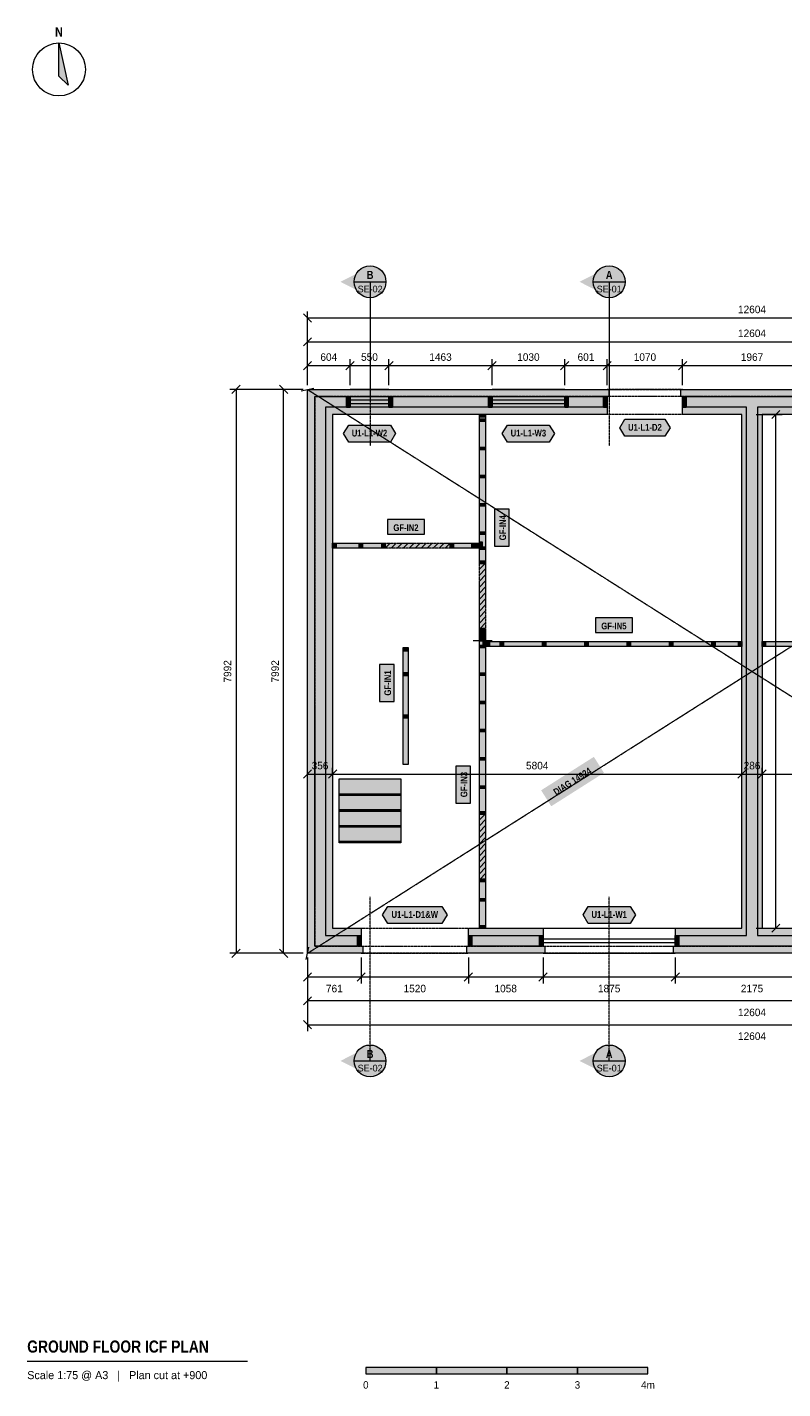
# Model space of a CAD drawing. Header units: millimetres. Extents: x -3973 to 16802, y -6172 to 13352.
# Tile 1 of 2: x -3973 to 6738, y -6172 to 13125. Entities that reach past the tile are written whole.
import ezdxf
from ezdxf.enums import TextEntityAlignment as Align

# ---------------------------------------------------------------- set-up
doc = ezdxf.new("R2010")
doc.units = ezdxf.units.MM
doc.linetypes.add('DASHED', pattern=[1.524, 1.27, -0.254])
for name, color, linetype in [('FILL-C_B2B2B5', 7, 'Continuous'), ('FILL-EPS', 7, 'Continuous'), ('FILL-INK', 7, 'Continuous'), ('FILL-RED', 7, 'Continuous'), ('FILL-TEAL_DK', 7, 'Continuous'), ('FILL-TIMBER', 7, 'Continuous'), ('FILL-WHITE', 7, 'Continuous'), ('LINE-C_85297A', 7, 'Continuous'), ('LINE-C_85297A-DASH', 7, 'DASHED'), ('LINE-INK', 7, 'Continuous'), ('LINE-INK-DASH', 7, 'DASHED'), ('LINE-RED', 7, 'Continuous'), ('LINE-RED-DASH', 7, 'DASHED'), ('LINE-STEEL_GREY', 7, 'Continuous'), ('LINE-STEEL_GREY-DASH', 7, 'DASHED'), ('LINE-TEAL_DK', 7, 'Continuous'), ('LINE-TIMBER_DK', 7, 'Continuous'), ('TEXT-C_85297A', 7, 'Continuous'), ('TEXT-INK', 7, 'Continuous'), ('TEXT-RED', 7, 'Continuous'), ('TEXT-STEEL_GREY', 7, 'Continuous'), ('TEXT-TEAL_DK', 7, 'Continuous')]:
    doc.layers.add(name, color=color, linetype=linetype)
doc.styles.add('OpenSansCondensed-Bold', font='OpenSansCondensed-Bold.ttf')

msp = doc.modelspace()

# ---------------------------------------------------------------- hatches: boundary and pattern name
at = {"layer": 'FILL-C_B2B2B5', "true_color": 0xb2b2b5}
h = msp.add_hatch(color=256, dxfattribs=at)
h.dxf.hatch_style = 1
h.paths.add_polyline_path([(4248, 7738), (254, 7738), (254, 254), (761, 254), (761, 102), (102, 102), (102, 7890), (4248, 7890)])
h = msp.add_hatch(color=256, dxfattribs=at)
h.dxf.hatch_style = 1
h.paths.add_polyline_path([(5318, 7890), (7285, 7890), (7285, 7738), (6378, 7738), (6378, 254), (7390, 254), (7390, 102), (5215, 102), (5215, 254), (6226, 254), (6226, 7738), (5318, 7738)])
h = msp.add_hatch(color=256, dxfattribs=at)
h.dxf.hatch_style = 1
h.paths.add_polyline_path([(2281, 254), (3340, 254), (3340, 102), (2281, 102)])
at = {"layer": 'FILL-EPS', "true_color": 0xccffff}
h = msp.add_hatch(color=256, dxfattribs=at)
h.dxf.hatch_style = 1
h.paths.add_polyline_path([(0, 7991), (4273, 7991), (4273, 7891), (4248, 7891), (4248, 7890), (102, 7890), (102, 102), (761, 102), (761, 101), (786, 101), (786, 0), (0, 0)])
h = msp.add_hatch(color=256, dxfattribs=at)
h.dxf.hatch_style = 1
h.paths.add_polyline_path([(5318, 7891), (5294, 7891), (5294, 7991), (7310, 7991), (7310, 7891), (7285, 7891), (7285, 7890), (5318, 7890)])
h = msp.add_hatch(color=256, dxfattribs=at)
h.dxf.hatch_style = 1
h.paths.add_polyline_path([(4248, 7636), (356, 7636), (356, 356), (761, 356), (761, 254), (254, 254), (254, 7738), (4248, 7738)])
h = msp.add_hatch(color=256, dxfattribs=at)
h.dxf.hatch_style = 1
h.paths.add_polyline_path([(5318, 7636), (5318, 7738), (6226, 7738), (6226, 254), (5215, 254), (5215, 356), (6159, 356), (6159, 7636)])
h = msp.add_hatch(color=256, dxfattribs=at)
h.dxf.hatch_style = 1
h.paths.add_polyline_path([(7285, 7636), (6445, 7636), (6445, 356), (7390, 356), (7390, 254), (6378, 254), (6378, 7738), (7285, 7738)])
h = msp.add_hatch(color=256, dxfattribs=at)
h.dxf.hatch_style = 1
h.paths.add_polyline_path([(2281, 356), (3340, 356), (3340, 254), (2281, 254)])
h = msp.add_hatch(color=256, dxfattribs=at)
h.dxf.hatch_style = 1
h.paths.add_polyline_path([(3364, 101), (3364, 0), (2257, 0), (2257, 101), (2281, 101), (2281, 102), (3340, 102), (3340, 101)])
h = msp.add_hatch(color=256, dxfattribs=at)
h.dxf.hatch_style = 1
h.paths.add_polyline_path([(7390, 101), (7414, 101), (7414, 0), (5190, 0), (5190, 101), (5215, 101), (5215, 102), (7390, 102)])
at = {"layer": 'FILL-INK', "true_color": 0x14141a}
h = msp.add_hatch(color=256, dxfattribs=at)
h.dxf.hatch_style = 1
h.paths.add_polyline_path([(-3523, 12902), (-3392, 12302), (-3523, 12433)])
h = msp.add_hatch(color=256, dxfattribs=at)
h.dxf.hatch_style = 1
h.paths.add_polyline_path([(827, -5960), (1827, -5960), (1827, -5870), (827, -5870)])
h = msp.add_hatch(color=256, dxfattribs=at)
h.dxf.hatch_style = 1
h.paths.add_polyline_path([(2827, -5960), (3827, -5960), (3827, -5870), (2827, -5870)])
at = {"layer": 'FILL-RED', "true_color": 0xb81a1f}
h = msp.add_hatch(color=256, dxfattribs=at)
h.dxf.hatch_style = 1
h.paths.add_polyline_path([(468, 9517), (888, 9303), (888, 9730)])
h = msp.add_hatch(color=256, dxfattribs=at)
h.dxf.hatch_style = 1
h.paths.add_polyline_path([(3857, 9517), (4277, 9303), (4277, 9730)])
h = msp.add_hatch(color=256, dxfattribs=at)
h.dxf.hatch_style = 1
h.paths.add_polyline_path([(468, -1525), (888, -1739), (888, -1311)])
h = msp.add_hatch(color=256, dxfattribs=at)
h.dxf.hatch_style = 1
h.paths.add_polyline_path([(3857, -1525), (4277, -1739), (4277, -1311)])
at = {"layer": 'FILL-TEAL_DK', "true_color": 0x006b5c}
h = msp.add_hatch(color=256, dxfattribs=at)
h.dxf.hatch_style = 1
h.paths.add_polyline_path([(554, 7890), (604, 7890), (604, 7737), (554, 7737)])
h = msp.add_hatch(color=256, dxfattribs=at)
h.dxf.hatch_style = 1
h.paths.add_polyline_path([(1154, 7890), (1204, 7890), (1204, 7737), (1154, 7737)])
h = msp.add_hatch(color=256, dxfattribs=at)
h.dxf.hatch_style = 1
h.paths.add_polyline_path([(2567, 7890), (2617, 7890), (2617, 7737), (2567, 7737)])
h = msp.add_hatch(color=256, dxfattribs=at)
h.dxf.hatch_style = 1
h.paths.add_polyline_path([(3647, 7890), (3697, 7890), (3697, 7737), (3647, 7737)])
h = msp.add_hatch(color=256, dxfattribs=at)
h.dxf.hatch_style = 1
h.paths.add_polyline_path([(4198, 7890), (4249, 7890), (4249, 7737), (4198, 7737)])
h = msp.add_hatch(color=256, dxfattribs=at)
h.dxf.hatch_style = 1
h.paths.add_polyline_path([(5318, 7890), (5369, 7890), (5369, 7737), (5318, 7737)])
h = msp.add_hatch(color=256, dxfattribs=at)
h.dxf.hatch_style = 1
h.paths.add_polyline_path([(711, 254), (761, 254), (761, 102), (711, 102)])
h = msp.add_hatch(color=256, dxfattribs=at)
h.dxf.hatch_style = 1
h.paths.add_polyline_path([(2281, 254), (2331, 254), (2331, 102), (2281, 102)])
h = msp.add_hatch(color=256, dxfattribs=at)
h.dxf.hatch_style = 1
h.paths.add_polyline_path([(3290, 254), (3340, 254), (3340, 102), (3290, 102)])
h = msp.add_hatch(color=256, dxfattribs=at)
h.dxf.hatch_style = 1
h.paths.add_polyline_path([(5214, 254), (5264, 254), (5264, 102), (5214, 102)])
at = {"layer": 'FILL-TIMBER', "true_color": 0xeddbb8}
h = msp.add_hatch(color=256, dxfattribs=at)
h.dxf.hatch_style = 1
h.paths.add_polyline_path([(2526, 7635), (2526, 7612), (2526, 7597), (2492, 7597), (2438, 7597), (2438, 7621), (2438, 7635), (2472, 7635)])
h = msp.add_hatch(color=256, dxfattribs=at)
h.dxf.hatch_style = 1
h.paths.add_polyline_path([(2526, 7575), (2526, 7551), (2526, 7537), (2492, 7537), (2438, 7537), (2438, 7560), (2438, 7575), (2472, 7575)])
h = msp.add_hatch(color=256, dxfattribs=at)
h.dxf.hatch_style = 1
h.paths.add_polyline_path([(2526, 7175), (2526, 7151), (2526, 7137), (2492, 7137), (2438, 7137), (2438, 7160), (2438, 7175), (2472, 7175)])
h = msp.add_hatch(color=256, dxfattribs=at)
h.dxf.hatch_style = 1
h.paths.add_polyline_path([(2526, 6775), (2526, 6751), (2526, 6737), (2492, 6737), (2438, 6737), (2438, 6760), (2438, 6775), (2472, 6775)])
h = msp.add_hatch(color=256, dxfattribs=at)
h.dxf.hatch_style = 1
h.paths.add_polyline_path([(2526, 6375), (2526, 6351), (2526, 6337), (2492, 6337), (2438, 6337), (2438, 6360), (2438, 6375), (2472, 6375)])
h = msp.add_hatch(color=256, dxfattribs=at)
h.dxf.hatch_style = 1
h.paths.add_polyline_path([(406, 5744), (375, 5744), (356, 5744), (356, 5770), (356, 5813), (387, 5813), (406, 5813), (406, 5787)])
h = msp.add_hatch(color=256, dxfattribs=at)
h.dxf.hatch_style = 1
h.paths.add_polyline_path([(781, 5744), (750, 5744), (731, 5744), (731, 5770), (731, 5813), (761, 5813), (781, 5813), (781, 5787)])
h = msp.add_hatch(color=256, dxfattribs=at)
h.dxf.hatch_style = 1
h.paths.add_polyline_path([(1103, 5744), (1072, 5744), (1053, 5744), (1053, 5770), (1053, 5813), (1084, 5813), (1103, 5813), (1103, 5787)])
h = msp.add_hatch(color=256, dxfattribs=at)
h.dxf.hatch_style = 1
h.paths.add_polyline_path([(2071, 5744), (2040, 5744), (2021, 5744), (2021, 5770), (2021, 5813), (2052, 5813), (2071, 5813), (2071, 5787)])
h = msp.add_hatch(color=256, dxfattribs=at)
h.dxf.hatch_style = 1
h.paths.add_polyline_path([(2381, 5744), (2350, 5744), (2331, 5744), (2331, 5770), (2331, 5813), (2361, 5813), (2381, 5813), (2381, 5787)])
h = msp.add_hatch(color=256, dxfattribs=at)
h.dxf.hatch_style = 1
h.paths.add_polyline_path([(2435, 5744), (2405, 5744), (2386, 5744), (2386, 5770), (2386, 5813), (2416, 5813), (2435, 5813), (2435, 5787)])
h = msp.add_hatch(color=256, dxfattribs=at)
h.dxf.hatch_style = 1
h.paths.add_polyline_path([(2526, 5975), (2526, 5951), (2526, 5937), (2492, 5937), (2438, 5937), (2438, 5960), (2438, 5975), (2472, 5975)])
h = msp.add_hatch(color=256, dxfattribs=at)
h.dxf.hatch_style = 1
h.paths.add_polyline_path([(2476, 5833), (2476, 5790), (2476, 5763), (2461, 5763), (2438, 5763), (2438, 5805), (2438, 5833), (2452, 5833)])
h = msp.add_hatch(color=256, dxfattribs=at)
h.dxf.hatch_style = 1
h.paths.add_polyline_path([(2526, 5763), (2526, 5739), (2526, 5725), (2492, 5725), (2438, 5725), (2438, 5748), (2438, 5763), (2472, 5763)])
h = msp.add_hatch(color=256, dxfattribs=at)
h.dxf.hatch_style = 1
h.paths.add_polyline_path([(2526, 5561), (2526, 5537), (2526, 5523), (2492, 5523), (2438, 5523), (2438, 5546), (2438, 5561), (2472, 5561)])
h = msp.add_hatch(color=256, dxfattribs=at)
h.dxf.hatch_style = 1
h.paths.add_polyline_path([(2526, 4605), (2526, 4581), (2526, 4566), (2492, 4566), (2438, 4566), (2438, 4590), (2438, 4605), (2472, 4605)])
h = msp.add_hatch(color=256, dxfattribs=at)
h.dxf.hatch_style = 1
h.paths.add_polyline_path([(2526, 4467), (2526, 4443), (2526, 4428), (2492, 4428), (2438, 4428), (2438, 4452), (2438, 4467), (2472, 4467)])
h = msp.add_hatch(color=256, dxfattribs=at)
h.dxf.hatch_style = 1
h.paths.add_polyline_path([(1426, 4301), (1426, 4282), (1399, 4282), (1356, 4282), (1356, 4313), (1356, 4332), (1383, 4332), (1426, 4332)])
h = msp.add_hatch(color=256, dxfattribs=at)
h.dxf.hatch_style = 1
h.paths.add_polyline_path([(2526, 4369), (2526, 4346), (2526, 4331), (2492, 4331), (2438, 4331), (2438, 4354), (2438, 4369), (2472, 4369)])
h = msp.add_hatch(color=256, dxfattribs=at)
h.dxf.hatch_style = 1
h.paths.add_polyline_path([(2526, 4427), (2526, 4391), (2526, 4369), (2512, 4369), (2489, 4369), (2489, 4404), (2489, 4427), (2503, 4427)])
h = msp.add_hatch(color=256, dxfattribs=at)
h.dxf.hatch_style = 1
h.paths.add_polyline_path([(2579, 4350), (2548, 4350), (2529, 4350), (2529, 4377), (2529, 4420), (2559, 4420), (2579, 4420), (2579, 4393)])
h = msp.add_hatch(color=256, dxfattribs=at)
h.dxf.hatch_style = 1
h.paths.add_polyline_path([(2781, 4350), (2750, 4350), (2731, 4350), (2731, 4377), (2731, 4420), (2761, 4420), (2781, 4420), (2781, 4393)])
h = msp.add_hatch(color=256, dxfattribs=at)
h.dxf.hatch_style = 1
h.paths.add_polyline_path([(3381, 4350), (3350, 4350), (3331, 4350), (3331, 4377), (3331, 4420), (3361, 4420), (3381, 4420), (3381, 4393)])
h = msp.add_hatch(color=256, dxfattribs=at)
h.dxf.hatch_style = 1
h.paths.add_polyline_path([(3981, 4350), (3950, 4350), (3931, 4350), (3931, 4377), (3931, 4420), (3961, 4420), (3981, 4420), (3981, 4393)])
h = msp.add_hatch(color=256, dxfattribs=at)
h.dxf.hatch_style = 1
h.paths.add_polyline_path([(4581, 4350), (4550, 4350), (4531, 4350), (4531, 4377), (4531, 4420), (4561, 4420), (4581, 4420), (4581, 4393)])
h = msp.add_hatch(color=256, dxfattribs=at)
h.dxf.hatch_style = 1
h.paths.add_polyline_path([(5181, 4350), (5150, 4350), (5131, 4350), (5131, 4377), (5131, 4420), (5161, 4420), (5181, 4420), (5181, 4393)])
h = msp.add_hatch(color=256, dxfattribs=at)
h.dxf.hatch_style = 1
h.paths.add_polyline_path([(5781, 4350), (5750, 4350), (5731, 4350), (5731, 4377), (5731, 4420), (5761, 4420), (5781, 4420), (5781, 4393)])
h = msp.add_hatch(color=256, dxfattribs=at)
h.dxf.hatch_style = 1
h.paths.add_polyline_path([(6159, 4350), (6128, 4350), (6109, 4350), (6109, 4377), (6109, 4420), (6140, 4420), (6159, 4420), (6159, 4393)])
h = msp.add_hatch(color=256, dxfattribs=at)
h.dxf.hatch_style = 1
h.paths.add_polyline_path([(6495, 4350), (6464, 4350), (6445, 4350), (6445, 4377), (6445, 4420), (6476, 4420), (6495, 4420), (6495, 4393)])
h = msp.add_hatch(color=256, dxfattribs=at)
h.dxf.hatch_style = 1
h.paths.add_polyline_path([(1426, 3953), (1426, 3931), (1394, 3931), (1356, 3931), (1356, 3958), (1356, 3981), (1387, 3981), (1426, 3981)])
h = msp.add_hatch(color=256, dxfattribs=at)
h.dxf.hatch_style = 1
h.paths.add_polyline_path([(2526, 3975), (2526, 3951), (2526, 3937), (2492, 3937), (2438, 3937), (2438, 3960), (2438, 3975), (2472, 3975)])
h = msp.add_hatch(color=256, dxfattribs=at)
h.dxf.hatch_style = 1
h.paths.add_polyline_path([(2526, 3575), (2526, 3551), (2526, 3537), (2492, 3537), (2438, 3537), (2438, 3560), (2438, 3575), (2472, 3575)])
h = msp.add_hatch(color=256, dxfattribs=at)
h.dxf.hatch_style = 1
h.paths.add_polyline_path([(1426, 3361), (1426, 3331), (1381, 3331), (1356, 3331), (1356, 3349), (1356, 3381), (1399, 3381), (1426, 3381)])
h = msp.add_hatch(color=256, dxfattribs=at)
h.dxf.hatch_style = 1
h.paths.add_polyline_path([(2526, 3175), (2526, 3151), (2526, 3137), (2492, 3137), (2438, 3137), (2438, 3160), (2438, 3175), (2472, 3175)])
h = msp.add_hatch(color=256, dxfattribs=at)
h.dxf.hatch_style = 1
h.paths.add_polyline_path([(2526, 2775), (2526, 2751), (2526, 2737), (2492, 2737), (2438, 2737), (2438, 2760), (2438, 2775), (2472, 2775)])
h = msp.add_hatch(color=256, dxfattribs=at)
h.dxf.hatch_style = 1
h.paths.add_polyline_path([(2526, 2375), (2526, 2351), (2526, 2337), (2492, 2337), (2438, 2337), (2438, 2360), (2438, 2375), (2472, 2375)])
h = msp.add_hatch(color=256, dxfattribs=at)
h.dxf.hatch_style = 1
h.paths.add_polyline_path([(2526, 2008), (2526, 1984), (2526, 1970), (2492, 1970), (2438, 1970), (2438, 1993), (2438, 2008), (2472, 2008)])
h = msp.add_hatch(color=256, dxfattribs=at)
h.dxf.hatch_style = 1
h.paths.add_polyline_path([(2526, 1051), (2526, 1028), (2526, 1013), (2492, 1013), (2438, 1013), (2438, 1037), (2438, 1051), (2472, 1051)])
h = msp.add_hatch(color=256, dxfattribs=at)
h.dxf.hatch_style = 1
h.paths.add_polyline_path([(2526, 775), (2526, 751), (2526, 737), (2492, 737), (2438, 737), (2438, 760), (2438, 775), (2472, 775)])
h = msp.add_hatch(color=256, dxfattribs=at)
h.dxf.hatch_style = 1
h.paths.add_polyline_path([(2526, 394), (2526, 371), (2526, 356), (2492, 356), (2438, 356), (2438, 379), (2438, 394), (2472, 394)])
at = {"layer": 'FILL-WHITE', "true_color": 0xffffff}
h = msp.add_hatch(color=256, dxfattribs=at)
h.dxf.hatch_style = 1
h.paths.add_polyline_path([(1113, 9517), (1105, 9575), (1083, 9629), (1047, 9676), (1001, 9711), (946, 9734), (888, 9742), (830, 9734), (776, 9711), (729, 9676), (693, 9629), (671, 9575), (663, 9517), (671, 9458), (693, 9404), (729, 9357), (776, 9322), (830, 9299), (888, 9292), (946, 9299), (1001, 9322), (1047, 9357), (1083, 9404), (1105, 9458)])
h = msp.add_hatch(color=256, dxfattribs=at)
h.dxf.hatch_style = 1
h.paths.add_polyline_path([(4502, 9517), (4494, 9575), (4472, 9629), (4436, 9676), (4390, 9711), (4335, 9734), (4277, 9742), (4219, 9734), (4164, 9711), (4118, 9676), (4082, 9629), (4060, 9575), (4052, 9517), (4060, 9458), (4082, 9404), (4118, 9357), (4164, 9322), (4219, 9299), (4277, 9292), (4335, 9299), (4390, 9322), (4436, 9357), (4472, 9404), (4494, 9458)])
at = {"layer": 'FILL-WHITE', "true_color": 0xfaf5e8}
h = msp.add_hatch(color=256, dxfattribs=at)
h.dxf.hatch_style = 1
h.paths.add_polyline_path([(2438, 5833), (2438, 5937), (2438, 5960), (2438, 5975), (2438, 6337), (2438, 6360), (2438, 6375), (2438, 6737), (2438, 6760), (2438, 6775), (2438, 7137), (2438, 7160), (2438, 7175), (2438, 7537), (2438, 7560), (2438, 7575), (2438, 7597), (2438, 7621), (2438, 7635), (2438, 7635), (2472, 7635), (2526, 7635), (2526, 7635), (2526, 7612), (2526, 7597), (2526, 7575), (2526, 7551), (2526, 7537), (2526, 7175), (2526, 7151), (2526, 7137), (2526, 6775), (2526, 6751), (2526, 6737), (2526, 6375), (2526, 6351), (2526, 6337), (2526, 5975), (2526, 5951), (2526, 5937), (2526, 5763), (2526, 5739), (2526, 5725), (2526, 5561), (2526, 5537), (2526, 5523), (2526, 5523), (2492, 5523), (2438, 5523), (2438, 5523), (2438, 5546), (2438, 5561), (2438, 5725), (2438, 5748), (2438, 5763), (2438, 5805)])
at = {"layer": 'FILL-WHITE', "true_color": 0xffffff}
h = msp.add_hatch(color=256, dxfattribs=at)
h.dxf.hatch_style = 1
h.paths.add_polyline_path([(4426, 7448), (4501, 7568), (5066, 7568), (5141, 7448), (5066, 7328), (4501, 7328)])
h = msp.add_hatch(color=256, dxfattribs=at)
h.dxf.hatch_style = 1
h.paths.add_polyline_path([(509, 7366), (584, 7486), (1175, 7486), (1250, 7366), (1175, 7246), (584, 7246)])
h = msp.add_hatch(color=256, dxfattribs=at)
h.dxf.hatch_style = 1
h.paths.add_polyline_path([(2762, 7366), (2837, 7486), (3428, 7486), (3503, 7366), (3428, 7246), (2837, 7246)])
h = msp.add_hatch(color=256, dxfattribs=at)
h.dxf.hatch_style = 1
h.paths.add_polyline_path([(2860, 5770), (2860, 6294), (2653, 6294), (2653, 5770)])
h = msp.add_hatch(color=256, dxfattribs=at)
h.dxf.hatch_style = 1
h.paths.add_polyline_path([(1134, 5940), (1658, 5940), (1658, 6147), (1134, 6147)])
at = {"layer": 'FILL-WHITE', "true_color": 0xfaf5e8}
h = msp.add_hatch(color=256, dxfattribs=at)
h.dxf.hatch_style = 1
h.paths.add_polyline_path([(356, 5744), (356, 5744), (356, 5744), (356, 5770), (356, 5813), (356, 5813), (356, 5813), (356, 5813), (387, 5813), (406, 5813), (731, 5813), (761, 5813), (781, 5813), (1053, 5813), (1084, 5813), (1103, 5813), (1103, 5813), (1103, 5813), (1103, 5813), (1103, 5787), (1103, 5744), (1103, 5744), (1103, 5744), (1103, 5744), (1072, 5744), (1053, 5744), (781, 5744), (750, 5744), (731, 5744), (406, 5744), (375, 5744), (356, 5744)])
at = {"layer": 'FILL-WHITE', "true_color": 0xffffff}
h = msp.add_hatch(color=256, dxfattribs=at)
h.dxf.hatch_style = 1
h.paths.add_polyline_path([(1103, 5744), (1103, 5813), (2021, 5813), (2021, 5744)])
at = {"layer": 'FILL-WHITE', "true_color": 0xfaf5e8}
h = msp.add_hatch(color=256, dxfattribs=at)
h.dxf.hatch_style = 1
h.paths.add_polyline_path([(2021, 5744), (2021, 5770), (2021, 5813), (2021, 5813), (2052, 5813), (2071, 5813), (2331, 5813), (2361, 5813), (2381, 5813), (2386, 5813), (2416, 5813), (2435, 5813), (2435, 5813), (2435, 5787), (2435, 5744), (2435, 5744), (2405, 5744), (2386, 5744), (2381, 5744), (2350, 5744), (2331, 5744), (2071, 5744), (2040, 5744), (2021, 5744)])
at = {"layer": 'FILL-WHITE', "true_color": 0xffffff}
h = msp.add_hatch(color=256, dxfattribs=at)
h.dxf.hatch_style = 1
h.paths.add_polyline_path([(2438, 4605), (2438, 5523), (2526, 5523), (2526, 4605)])
h = msp.add_hatch(color=256, dxfattribs=at)
h.dxf.hatch_style = 1
h.paths.add_polyline_path([(4082, 4546), (4606, 4546), (4606, 4753), (4082, 4753)])
at = {"layer": 'FILL-WHITE', "true_color": 0xfaf5e8}
h = msp.add_hatch(color=256, dxfattribs=at)
h.dxf.hatch_style = 1
h.paths.add_polyline_path([(2492, 4428), (2438, 4428), (2438, 4452), (2438, 4467), (2438, 4566), (2438, 4590), (2438, 4605), (2472, 4605), (2526, 4605), (2526, 4581), (2526, 4566), (2526, 4467), (2526, 4443), (2526, 4428)])
h = msp.add_hatch(color=256, dxfattribs=at)
h.dxf.hatch_style = 1
h.paths.add_polyline_path([(1426, 2675), (1426, 2675), (1356, 2675), (1356, 2675), (1356, 3331), (1356, 3349), (1356, 3381), (1356, 3931), (1356, 3958), (1356, 3981), (1356, 4282), (1356, 4313), (1356, 4332), (1356, 4332), (1383, 4332), (1426, 4332), (1426, 4332), (1426, 4301), (1426, 4282), (1426, 3981), (1426, 3953), (1426, 3931), (1426, 3381), (1426, 3361), (1426, 3331)])
h = msp.add_hatch(color=256, dxfattribs=at)
h.dxf.hatch_style = 1
h.paths.add_polyline_path([(2438, 2360), (2438, 2375), (2438, 2737), (2438, 2760), (2438, 2775), (2438, 3137), (2438, 3160), (2438, 3175), (2438, 3537), (2438, 3560), (2438, 3575), (2438, 3937), (2438, 3960), (2438, 3975), (2438, 4331), (2438, 4354), (2438, 4369), (2438, 4427), (2489, 4427), (2503, 4427), (2526, 4427), (2526, 4391), (2526, 4369), (2526, 4346), (2526, 4331), (2526, 3975), (2526, 3951), (2526, 3937), (2526, 3575), (2526, 3551), (2526, 3537), (2526, 3175), (2526, 3151), (2526, 3137), (2526, 2775), (2526, 2751), (2526, 2737), (2526, 2375), (2526, 2351), (2526, 2337), (2526, 2008), (2526, 1984), (2526, 1970), (2492, 1970), (2438, 1970), (2438, 1993), (2438, 2008), (2438, 2337)])
h = msp.add_hatch(color=256, dxfattribs=at)
h.dxf.hatch_style = 1
h.paths.add_polyline_path([(2529, 4377), (2529, 4420), (2559, 4420), (2579, 4420), (2731, 4420), (2761, 4420), (2781, 4420), (3331, 4420), (3361, 4420), (3381, 4420), (3931, 4420), (3961, 4420), (3981, 4420), (4531, 4420), (4561, 4420), (4581, 4420), (5131, 4420), (5161, 4420), (5181, 4420), (5731, 4420), (5761, 4420), (5781, 4420), (6109, 4420), (6140, 4420), (6159, 4420), (6159, 4393), (6159, 4350), (6128, 4350), (6109, 4350), (5781, 4350), (5750, 4350), (5731, 4350), (5181, 4350), (5150, 4350), (5131, 4350), (4581, 4350), (4550, 4350), (4531, 4350), (3981, 4350), (3950, 4350), (3931, 4350), (3381, 4350), (3350, 4350), (3331, 4350), (2781, 4350), (2750, 4350), (2731, 4350), (2579, 4350), (2548, 4350), (2529, 4350)])
h = msp.add_hatch(color=256, dxfattribs=at)
h.dxf.hatch_style = 1
h.paths.add_polyline_path([(6445, 4377), (6445, 4420), (6476, 4420), (6495, 4420), (6931, 4420), (6961, 4420), (6981, 4420), (7531, 4420), (7561, 4420), (7581, 4420), (8131, 4420), (8161, 4420), (8181, 4420), (8731, 4420), (8761, 4420), (8781, 4420), (9331, 4420), (9361, 4420), (9381, 4420), (9931, 4420), (9961, 4420), (9981, 4420), (10026, 4420), (10056, 4420), (10076, 4420), (10076, 4393), (10076, 4350), (10045, 4350), (10026, 4350), (9981, 4350), (9950, 4350), (9931, 4350), (9381, 4350), (9350, 4350), (9331, 4350), (8781, 4350), (8750, 4350), (8731, 4350), (8181, 4350), (8150, 4350), (8131, 4350), (7581, 4350), (7550, 4350), (7531, 4350), (6981, 4350), (6950, 4350), (6931, 4350), (6495, 4350), (6464, 4350), (6445, 4350)])
at = {"layer": 'FILL-WHITE', "true_color": 0xffffff}
h = msp.add_hatch(color=256, dxfattribs=at)
h.dxf.hatch_style = 1
h.paths.add_polyline_path([(1230, 3569), (1230, 4093), (1022, 4093), (1022, 3569)])
h = msp.add_hatch(color=256, dxfattribs=at)
h.dxf.hatch_style = 1
h.paths.add_polyline_path([(3456, 2084), (4203, 2558), (4060, 2784), (3312, 2310)])
h = msp.add_hatch(color=256, dxfattribs=at)
h.dxf.hatch_style = 1
h.paths.add_polyline_path([(2311, 2129), (2311, 2653), (2104, 2653), (2104, 2129)])
h = msp.add_hatch(color=256, dxfattribs=at)
h.dxf.hatch_style = 1
h.paths.add_polyline_path([(451, 2473), (451, 2473), (1324, 2473), (1324, 2234), (1324, 2234), (451, 2234)])
h = msp.add_hatch(color=256, dxfattribs=at)
h.dxf.hatch_style = 1
h.paths.add_polyline_path([(451, 2259), (451, 2259), (451, 2259), (1324, 2259), (1324, 2250), (1324, 2250), (1324, 2250), (1324, 2250), (451, 2250), (451, 2259)])
h = msp.add_hatch(color=256, dxfattribs=at)
h.dxf.hatch_style = 1
h.paths.add_polyline_path([(451, 2250), (451, 2250), (1324, 2250), (1324, 2011), (451, 2011)])
h = msp.add_hatch(color=256, dxfattribs=at)
h.dxf.hatch_style = 1
h.paths.add_polyline_path([(451, 2036), (451, 2036), (1324, 2036), (1324, 2027), (1324, 2027), (451, 2027)])
h = msp.add_hatch(color=256, dxfattribs=at)
h.dxf.hatch_style = 1
h.paths.add_polyline_path([(451, 2027), (1324, 2027), (1324, 1788), (451, 1788)])
h = msp.add_hatch(color=256, dxfattribs=at)
h.dxf.hatch_style = 1
h.paths.add_polyline_path([(2438, 1051), (2438, 1970), (2526, 1970), (2526, 1051)])
h = msp.add_hatch(color=256, dxfattribs=at)
h.dxf.hatch_style = 1
h.paths.add_polyline_path([(451, 1813), (451, 1813), (1324, 1813), (1324, 1804), (1324, 1804), (451, 1804)])
h = msp.add_hatch(color=256, dxfattribs=at)
h.dxf.hatch_style = 1
h.paths.add_polyline_path([(451, 1804), (1324, 1804), (1324, 1565), (451, 1565)])
h = msp.add_hatch(color=256, dxfattribs=at)
h.dxf.hatch_style = 1
h.paths.add_polyline_path([(451, 1590), (451, 1590), (1324, 1590), (1324, 1581), (1324, 1581), (451, 1581)])
at = {"layer": 'FILL-WHITE', "true_color": 0xfaf5e8}
h = msp.add_hatch(color=256, dxfattribs=at)
h.dxf.hatch_style = 1
h.paths.add_polyline_path([(2526, 356), (2492, 356), (2438, 356), (2438, 356), (2438, 379), (2438, 394), (2438, 737), (2438, 760), (2438, 775), (2438, 1013), (2438, 1037), (2438, 1051), (2438, 1051), (2472, 1051), (2526, 1051), (2526, 1051), (2526, 1028), (2526, 1013), (2526, 775), (2526, 751), (2526, 737), (2526, 394), (2526, 371), (2526, 356)])
at = {"layer": 'FILL-WHITE', "true_color": 0xffffff}
h = msp.add_hatch(color=256, dxfattribs=at)
h.dxf.hatch_style = 1
h.paths.add_polyline_path([(1063, 543), (1138, 663), (1904, 663), (1979, 543), (1904, 423), (1138, 423)])
h = msp.add_hatch(color=256, dxfattribs=at)
h.dxf.hatch_style = 1
h.paths.add_polyline_path([(3906, 543), (3981, 663), (4573, 663), (4648, 543), (4573, 423), (3981, 423)])
h = msp.add_hatch(color=256, dxfattribs=at)
h.dxf.hatch_style = 1
h.paths.add_polyline_path([(1113, -1525), (1105, -1467), (1083, -1412), (1047, -1366), (1001, -1330), (946, -1308), (888, -1300), (830, -1308), (776, -1330), (729, -1366), (693, -1412), (671, -1467), (663, -1525), (671, -1583), (693, -1637), (729, -1684), (776, -1720), (830, -1742), (888, -1750), (946, -1742), (1001, -1720), (1047, -1684), (1083, -1637), (1105, -1583)])
h = msp.add_hatch(color=256, dxfattribs=at)
h.dxf.hatch_style = 1
h.paths.add_polyline_path([(4502, -1525), (4494, -1467), (4472, -1412), (4436, -1366), (4390, -1330), (4335, -1308), (4277, -1300), (4219, -1308), (4164, -1330), (4118, -1366), (4082, -1412), (4060, -1467), (4052, -1525), (4060, -1583), (4082, -1637), (4118, -1684), (4164, -1720), (4219, -1742), (4277, -1750), (4335, -1742), (4390, -1720), (4436, -1684), (4472, -1637), (4494, -1583)])
h = msp.add_hatch(color=256, dxfattribs=at)
h.dxf.hatch_style = 1
h.paths.add_polyline_path([(1827, -5960), (2827, -5960), (2827, -5870), (1827, -5870)])
h = msp.add_hatch(color=256, dxfattribs=at)
h.dxf.hatch_style = 1
h.paths.add_polyline_path([(3827, -5960), (4827, -5960), (4827, -5870), (3827, -5870)])

# ---------------------------------------------------------------- linework, layer by layer
at = {"layer": 'LINE-C_85297A', "lineweight": 5}
for p, q in [((-88, 7972), (88, 8011)), ((-20, -88), (20, 88))]:
    msp.add_line(p, q, dxfattribs=at)
at = {"layer": 'LINE-C_85297A-DASH', "lineweight": 5}
for p, q in [((0, 0), (12604, 7991)), ((0, 7991), (12604, 0))]:
    msp.add_line(p, q, dxfattribs=at)
at = {"layer": 'LINE-INK', "lineweight": 5}
for p, q in [((0, 8051), (0, 9094)), ((58, 8946), (-58, 9062)), ((12604, 9004), (0, 9004)), ((-58, 8608), (58, 8725)), ((0, 8051), (0, 8756)), ((0, 8666), (12604, 8666)), ((-58, 8271), (58, 8387)), ((0, 8051), (0, 8419)), ((0, 8329), (12604, 8329)), ((546, 8271), (663, 8387)), ((604, 8051), (604, 8419)), ((1096, 8271), (1213, 8387)), ((1154, 8051), (1154, 8419)), ((2559, 8271), (2676, 8387)), ((2617, 8051), (2617, 8419)), ((3589, 8271), (3706, 8387)), ((3647, 8051), (3647, 8419)), ((4190, 8271), (4307, 8387)), ((4249, 8051), (4249, 8419)), ((5260, 8271), (5377, 8387)), ((5318, 8051), (5318, 8419)), ((-60, 7991), (-1103, 7991)), ((-954, 8050), (-1071, 7933)), ((-1012, 7991), (-1012, 0)), ((-60, 7991), (-428, 7991)), ((-279, 7933), (-396, 8050)), ((-338, 0), (-338, 7991)), ((1154, 7991), (604, 7991)), ((3647, 7991), (2617, 7991)), ((1154, 7839), (604, 7839)), ((1154, 7789), (604, 7789)), ((3647, 7839), (2617, 7839)), ((3647, 7789), (2617, 7789)), ((1154, 7636), (604, 7636)), ((3647, 7636), (2617, 7636)), ((6362, 7636), (6729, 7636)), ((6581, 7578), (6698, 7694)), ((6640, 356), (6640, 7636)), ((2616, 4428), (2348, 4428)), ((-58, 2481), (58, 2598)), ((0, 2540), (0, 2630)), ((0, 2540), (12604, 2540)), ((297, 2481), (414, 2598)), ((356, 2540), (356, 2630)), ((6101, 2481), (6217, 2598)), ((6159, 2540), (6159, 2630)), ((6387, 2481), (6503, 2598)), ((6445, 2540), (6445, 2630)), ((6581, 297), (6698, 414)), ((3340, 356), (5214, 356)), ((3340, 203), (5214, 203)), ((6362, 356), (6729, 356)), ((-60, 0), (-1103, 0)), ((-954, 58), (-1071, -58)), ((-60, 0), (-428, 0)), ((-279, -58), (-396, 58)), ((3340, 153), (5214, 153)), ((3340, 0), (5214, 0)), ((0, -60), (0, -428)), ((0, -60), (0, -765)), ((0, -60), (0, -1103)), ((761, -60), (761, -428)), ((2281, -60), (2281, -428)), ((3340, -60), (3340, -428)), ((5214, -60), (5214, -428)), ((58, -279), (-58, -396)), ((12604, -338), (0, -338)), ((819, -279), (703, -396)), ((2339, -279), (2223, -396)), ((3398, -279), (3281, -396)), ((5273, -279), (5156, -396)), ((58, -617), (-58, -733)), ((12604, -675), (0, -675)), ((-58, -954), (58, -1071)), ((0, -1012), (12604, -1012)), ((-3973, -5780), (-851, -5780))]:
    msp.add_line(p, q, dxfattribs=at)
for points in [[(-3523, 12902), (-3392, 12302), (-3523, 12433)], [(0, 0), (0, 7991), (4273, 7991), (4273, 7891), (4248, 7891), (4248, 7636), (356, 7636), (356, 356), (761, 356), (761, 101), (786, 101), (786, 0)], [(6159, 7636), (5318, 7636), (5318, 7891), (5294, 7891), (5294, 7991), (7310, 7991), (7310, 7891), (7285, 7891), (7285, 7636), (6445, 7636), (6445, 356), (7390, 356), (7390, 101), (7414, 101), (7414, 0), (5190, 0), (5190, 101), (5215, 101), (5215, 356), (6159, 356)], [(2438, 5833), (2438, 5937), (2438, 5960), (2438, 5975), (2438, 6337), (2438, 6360), (2438, 6375), (2438, 6737), (2438, 6760), (2438, 6775), (2438, 7137), (2438, 7160), (2438, 7175), (2438, 7537), (2438, 7560), (2438, 7575), (2438, 7597), (2438, 7621), (2438, 7635), (2438, 7635), (2472, 7635), (2526, 7635), (2526, 7635), (2526, 7612), (2526, 7597), (2526, 7575), (2526, 7551), (2526, 7537), (2526, 7175), (2526, 7151), (2526, 7137), (2526, 6775), (2526, 6751), (2526, 6737), (2526, 6375), (2526, 6351), (2526, 6337), (2526, 5975), (2526, 5951), (2526, 5937), (2526, 5763), (2526, 5739), (2526, 5725), (2526, 5561), (2526, 5537), (2526, 5523), (2526, 5523), (2492, 5523), (2438, 5523), (2438, 5523), (2438, 5546), (2438, 5561), (2438, 5725), (2438, 5748), (2438, 5763), (2438, 5805)], [(2860, 5770), (2860, 6294), (2653, 6294), (2653, 5770)], [(1134, 5940), (1658, 5940), (1658, 6147), (1134, 6147)], [(356, 5744), (356, 5744), (356, 5744), (356, 5770), (356, 5813), (356, 5813), (356, 5813), (356, 5813), (387, 5813), (406, 5813), (731, 5813), (761, 5813), (781, 5813), (1053, 5813), (1084, 5813), (1103, 5813), (1103, 5813), (1103, 5813), (1103, 5813), (1103, 5787), (1103, 5744), (1103, 5744), (1103, 5744), (1103, 5744), (1072, 5744), (1053, 5744), (781, 5744), (750, 5744), (731, 5744), (406, 5744), (375, 5744), (356, 5744)], [(2021, 5744), (2021, 5770), (2021, 5813), (2021, 5813), (2052, 5813), (2071, 5813), (2331, 5813), (2361, 5813), (2381, 5813), (2386, 5813), (2416, 5813), (2435, 5813), (2435, 5813), (2435, 5787), (2435, 5744), (2435, 5744), (2405, 5744), (2386, 5744), (2381, 5744), (2350, 5744), (2331, 5744), (2071, 5744), (2040, 5744), (2021, 5744)], [(4082, 4546), (4606, 4546), (4606, 4753), (4082, 4753)], [(2492, 4428), (2438, 4428), (2438, 4452), (2438, 4467), (2438, 4566), (2438, 4590), (2438, 4605), (2472, 4605), (2526, 4605), (2526, 4581), (2526, 4566), (2526, 4467), (2526, 4443), (2526, 4428)], [(1426, 2675), (1426, 2675), (1356, 2675), (1356, 2675), (1356, 3331), (1356, 3349), (1356, 3381), (1356, 3931), (1356, 3958), (1356, 3981), (1356, 4282), (1356, 4313), (1356, 4332), (1356, 4332), (1383, 4332), (1426, 4332), (1426, 4332), (1426, 4301), (1426, 4282), (1426, 3981), (1426, 3953), (1426, 3931), (1426, 3381), (1426, 3361), (1426, 3331)], [(2438, 2360), (2438, 2375), (2438, 2737), (2438, 2760), (2438, 2775), (2438, 3137), (2438, 3160), (2438, 3175), (2438, 3537), (2438, 3560), (2438, 3575), (2438, 3937), (2438, 3960), (2438, 3975), (2438, 4331), (2438, 4354), (2438, 4369), (2438, 4427), (2489, 4427), (2503, 4427), (2526, 4427), (2526, 4391), (2526, 4369), (2526, 4346), (2526, 4331), (2526, 3975), (2526, 3951), (2526, 3937), (2526, 3575), (2526, 3551), (2526, 3537), (2526, 3175), (2526, 3151), (2526, 3137), (2526, 2775), (2526, 2751), (2526, 2737), (2526, 2375), (2526, 2351), (2526, 2337), (2526, 2008), (2526, 1984), (2526, 1970), (2492, 1970), (2438, 1970), (2438, 1993), (2438, 2008), (2438, 2337)], [(2529, 4377), (2529, 4420), (2559, 4420), (2579, 4420), (2731, 4420), (2761, 4420), (2781, 4420), (3331, 4420), (3361, 4420), (3381, 4420), (3931, 4420), (3961, 4420), (3981, 4420), (4531, 4420), (4561, 4420), (4581, 4420), (5131, 4420), (5161, 4420), (5181, 4420), (5731, 4420), (5761, 4420), (5781, 4420), (6109, 4420), (6140, 4420), (6159, 4420), (6159, 4393), (6159, 4350), (6128, 4350), (6109, 4350), (5781, 4350), (5750, 4350), (5731, 4350), (5181, 4350), (5150, 4350), (5131, 4350), (4581, 4350), (4550, 4350), (4531, 4350), (3981, 4350), (3950, 4350), (3931, 4350), (3381, 4350), (3350, 4350), (3331, 4350), (2781, 4350), (2750, 4350), (2731, 4350), (2579, 4350), (2548, 4350), (2529, 4350)], [(1230, 3569), (1230, 4093), (1022, 4093), (1022, 3569)], [(2311, 2129), (2311, 2653), (2104, 2653), (2104, 2129)], [(451, 2473), (451, 2473), (1324, 2473), (1324, 2234), (1324, 2234), (451, 2234)], [(451, 2259), (451, 2259), (451, 2259), (1324, 2259), (1324, 2250), (1324, 2250), (1324, 2250), (1324, 2250), (451, 2250), (451, 2259)], [(451, 2250), (451, 2250), (1324, 2250), (1324, 2011), (451, 2011)], [(451, 2036), (451, 2036), (1324, 2036), (1324, 2027), (1324, 2027), (451, 2027)], [(451, 2027), (1324, 2027), (1324, 1788), (451, 1788)], [(451, 1813), (451, 1813), (1324, 1813), (1324, 1804), (1324, 1804), (451, 1804)], [(451, 1804), (1324, 1804), (1324, 1565), (451, 1565)], [(451, 1590), (451, 1590), (1324, 1590), (1324, 1581), (1324, 1581), (451, 1581)], [(2526, 356), (2492, 356), (2438, 356), (2438, 356), (2438, 379), (2438, 394), (2438, 737), (2438, 760), (2438, 775), (2438, 1013), (2438, 1037), (2438, 1051), (2438, 1051), (2472, 1051), (2526, 1051), (2526, 1051), (2526, 1028), (2526, 1013), (2526, 775), (2526, 751), (2526, 737), (2526, 394), (2526, 371), (2526, 356)], [(3340, 101), (3364, 101), (3364, 0), (2257, 0), (2257, 101), (2281, 101), (2281, 356), (3340, 356)], [(827, -5960), (1827, -5960), (1827, -5870), (827, -5870)], [(1827, -5960), (2827, -5960), (2827, -5870), (1827, -5870)], [(2827, -5960), (3827, -5960), (3827, -5870), (2827, -5870)], [(3827, -5960), (4827, -5960), (4827, -5870), (3827, -5870)]]:
    msp.add_lwpolyline(points, close=True, dxfattribs=at)
msp.add_lwpolyline([(6931, 4350), (6495, 4350), (6464, 4350), (6445, 4350), (6445, 4377), (6445, 4420), (6476, 4420), (6495, 4420), (6931, 4420)], dxfattribs=at)
msp.add_circle((-3523, 12527), 375, dxfattribs=at)
at = {"layer": 'LINE-INK-DASH', "lineweight": 5}
for p, q in [((5318, 7991), (4249, 7991)), ((5318, 7636), (4249, 7636)), ((761, 356), (2281, 356)), ((761, 0), (2281, 0))]:
    msp.add_line(p, q, dxfattribs=at)
for points in [[(1103, 5744), (1103, 5813), (2021, 5813), (2021, 5744)], [(2438, 4605), (2438, 5523), (2526, 5523), (2526, 4605)], [(2438, 1051), (2438, 1970), (2526, 1970), (2526, 1051)]]:
    msp.add_lwpolyline(points, close=True, dxfattribs=at)
at = {"layer": 'LINE-RED', "lineweight": 5}
for p, q in [((663, 9517), (1113, 9517)), ((4052, 9517), (4502, 9517)), ((663, -1525), (1113, -1525)), ((4052, -1525), (4502, -1525))]:
    msp.add_line(p, q, dxfattribs=at)
for centre in [(888, 9517), (4277, 9517), (888, -1525), (4277, -1525)]:
    msp.add_circle(centre, 225, dxfattribs=at)
at = {"layer": 'LINE-RED-DASH', "lineweight": 5}
for p, q in [((888, 9517), (888, 7192)), ((4277, 9517), (4277, 7192)), ((888, -1525), (888, 800)), ((4277, -1525), (4277, 800))]:
    msp.add_line(p, q, dxfattribs=at)
at = {"layer": 'LINE-STEEL_GREY', "lineweight": 5}
for points in [[(4248, 7738), (254, 7738), (254, 254), (761, 254), (761, 102), (102, 102), (102, 7890), (4248, 7890)], [(5318, 7890), (7285, 7890), (7285, 7738), (6378, 7738), (6378, 254), (7390, 254), (7390, 102), (5215, 102), (5215, 254), (6226, 254), (6226, 7738), (5318, 7738)], [(2281, 254), (3340, 254), (3340, 102), (2281, 102)]]:
    msp.add_lwpolyline(points, close=True, dxfattribs=at)
at = {"layer": 'LINE-STEEL_GREY-DASH', "lineweight": 5}
for points in [[(-2, 7993), (0, 7991), (12604, 7991), (12605, 7993), (12607, 7994), (12607, 7994), (12606, 7993), (12605, 7993), (12604, 7991), (12604, 0), (12604, 0), (12604, 0), (12605, -1), (12605, -1), (12604, 0), (12604, 0), (0, 0), (0, 7991)], [(12502, 7890), (102, 7890), (102, 102), (12502, 102)]]:
    msp.add_lwpolyline(points, close=True, dxfattribs=at)
at = {"layer": 'LINE-TEAL_DK', "lineweight": 5}
for points in [[(554, 7890), (604, 7890), (604, 7737), (554, 7737)], [(1154, 7890), (1204, 7890), (1204, 7737), (1154, 7737)], [(2567, 7890), (2617, 7890), (2617, 7737), (2567, 7737)], [(3647, 7890), (3697, 7890), (3697, 7737), (3647, 7737)], [(4198, 7890), (4249, 7890), (4249, 7737), (4198, 7737)], [(5318, 7890), (5369, 7890), (5369, 7737), (5318, 7737)], [(4426, 7448), (4501, 7568), (5066, 7568), (5141, 7448), (5066, 7328), (4501, 7328)], [(509, 7366), (584, 7486), (1175, 7486), (1250, 7366), (1175, 7246), (584, 7246)], [(2762, 7366), (2837, 7486), (3428, 7486), (3503, 7366), (3428, 7246), (2837, 7246)], [(1063, 543), (1138, 663), (1904, 663), (1979, 543), (1904, 423), (1138, 423)], [(3906, 543), (3981, 663), (4573, 663), (4648, 543), (4573, 423), (3981, 423)], [(711, 254), (761, 254), (761, 102), (711, 102)], [(2281, 254), (2331, 254), (2331, 102), (2281, 102)], [(3290, 254), (3340, 254), (3340, 102), (3290, 102)], [(5214, 254), (5264, 254), (5264, 102), (5214, 102)]]:
    msp.add_lwpolyline(points, close=True, dxfattribs=at)
at = {"layer": 'LINE-TIMBER_DK', "lineweight": 5}
for p, q in [((1103, 5744), (1173, 5813)), ((1188, 5744), (1258, 5813)), ((1273, 5744), (1343, 5813)), ((1358, 5744), (1428, 5813)), ((1442, 5744), (1512, 5813)), ((1527, 5744), (1597, 5813)), ((1612, 5744), (1682, 5813)), ((1697, 5744), (1767, 5813)), ((1782, 5744), (1852, 5813)), ((1867, 5744), (1937, 5813)), ((1952, 5744), (2021, 5813)), ((2438, 5443), (2517, 5523)), ((2438, 5358), (2526, 5447)), ((2438, 5274), (2526, 5363)), ((2438, 5189), (2526, 5278)), ((2438, 5104), (2526, 5193)), ((2438, 5019), (2526, 5108)), ((2438, 4934), (2526, 5023)), ((2438, 4849), (2526, 4938)), ((2438, 4764), (2526, 4853)), ((2438, 4680), (2526, 4769)), ((2447, 4605), (2526, 4684)), ((2438, 1890), (2517, 1970)), ((2438, 1805), (2526, 1894)), ((2438, 1721), (2526, 1810)), ((2438, 1636), (2526, 1725)), ((2438, 1551), (2526, 1640)), ((2438, 1466), (2526, 1555)), ((2438, 1381), (2526, 1470)), ((2438, 1296), (2526, 1385)), ((2438, 1211), (2526, 1300)), ((2438, 1127), (2526, 1216)), ((2447, 1051), (2526, 1131))]:
    msp.add_line(p, q, dxfattribs=at)
for points in [[(2526, 7635), (2526, 7612), (2526, 7597), (2492, 7597), (2438, 7597), (2438, 7621), (2438, 7635), (2472, 7635)], [(2526, 7575), (2526, 7551), (2526, 7537), (2492, 7537), (2438, 7537), (2438, 7560), (2438, 7575), (2472, 7575)], [(2526, 7175), (2526, 7151), (2526, 7137), (2492, 7137), (2438, 7137), (2438, 7160), (2438, 7175), (2472, 7175)], [(2526, 6775), (2526, 6751), (2526, 6737), (2492, 6737), (2438, 6737), (2438, 6760), (2438, 6775), (2472, 6775)], [(2526, 6375), (2526, 6351), (2526, 6337), (2492, 6337), (2438, 6337), (2438, 6360), (2438, 6375), (2472, 6375)], [(406, 5744), (375, 5744), (356, 5744), (356, 5770), (356, 5813), (387, 5813), (406, 5813), (406, 5787)], [(781, 5744), (750, 5744), (731, 5744), (731, 5770), (731, 5813), (761, 5813), (781, 5813), (781, 5787)], [(1103, 5744), (1072, 5744), (1053, 5744), (1053, 5770), (1053, 5813), (1084, 5813), (1103, 5813), (1103, 5787)], [(2071, 5744), (2040, 5744), (2021, 5744), (2021, 5770), (2021, 5813), (2052, 5813), (2071, 5813), (2071, 5787)], [(2381, 5744), (2350, 5744), (2331, 5744), (2331, 5770), (2331, 5813), (2361, 5813), (2381, 5813), (2381, 5787)], [(2435, 5744), (2405, 5744), (2386, 5744), (2386, 5770), (2386, 5813), (2416, 5813), (2435, 5813), (2435, 5787)], [(2526, 5975), (2526, 5951), (2526, 5937), (2492, 5937), (2438, 5937), (2438, 5960), (2438, 5975), (2472, 5975)], [(2476, 5833), (2476, 5790), (2476, 5763), (2461, 5763), (2438, 5763), (2438, 5805), (2438, 5833), (2452, 5833)], [(2526, 5763), (2526, 5739), (2526, 5725), (2492, 5725), (2438, 5725), (2438, 5748), (2438, 5763), (2472, 5763)], [(2526, 5561), (2526, 5537), (2526, 5523), (2492, 5523), (2438, 5523), (2438, 5546), (2438, 5561), (2472, 5561)], [(2526, 4605), (2526, 4581), (2526, 4566), (2492, 4566), (2438, 4566), (2438, 4590), (2438, 4605), (2472, 4605)], [(2526, 4467), (2526, 4443), (2526, 4428), (2492, 4428), (2438, 4428), (2438, 4452), (2438, 4467), (2472, 4467)], [(1426, 4301), (1426, 4282), (1399, 4282), (1356, 4282), (1356, 4313), (1356, 4332), (1383, 4332), (1426, 4332)], [(2526, 4369), (2526, 4346), (2526, 4331), (2492, 4331), (2438, 4331), (2438, 4354), (2438, 4369), (2472, 4369)], [(2526, 4427), (2526, 4391), (2526, 4369), (2512, 4369), (2489, 4369), (2489, 4404), (2489, 4427), (2503, 4427)], [(2579, 4350), (2548, 4350), (2529, 4350), (2529, 4377), (2529, 4420), (2559, 4420), (2579, 4420), (2579, 4393)], [(2781, 4350), (2750, 4350), (2731, 4350), (2731, 4377), (2731, 4420), (2761, 4420), (2781, 4420), (2781, 4393)], [(3381, 4350), (3350, 4350), (3331, 4350), (3331, 4377), (3331, 4420), (3361, 4420), (3381, 4420), (3381, 4393)], [(3981, 4350), (3950, 4350), (3931, 4350), (3931, 4377), (3931, 4420), (3961, 4420), (3981, 4420), (3981, 4393)], [(4581, 4350), (4550, 4350), (4531, 4350), (4531, 4377), (4531, 4420), (4561, 4420), (4581, 4420), (4581, 4393)], [(5181, 4350), (5150, 4350), (5131, 4350), (5131, 4377), (5131, 4420), (5161, 4420), (5181, 4420), (5181, 4393)], [(5781, 4350), (5750, 4350), (5731, 4350), (5731, 4377), (5731, 4420), (5761, 4420), (5781, 4420), (5781, 4393)], [(6159, 4350), (6128, 4350), (6109, 4350), (6109, 4377), (6109, 4420), (6140, 4420), (6159, 4420), (6159, 4393)], [(6495, 4350), (6464, 4350), (6445, 4350), (6445, 4377), (6445, 4420), (6476, 4420), (6495, 4420), (6495, 4393)], [(1426, 3953), (1426, 3931), (1394, 3931), (1356, 3931), (1356, 3958), (1356, 3981), (1387, 3981), (1426, 3981)], [(2526, 3975), (2526, 3951), (2526, 3937), (2492, 3937), (2438, 3937), (2438, 3960), (2438, 3975), (2472, 3975)], [(2526, 3575), (2526, 3551), (2526, 3537), (2492, 3537), (2438, 3537), (2438, 3560), (2438, 3575), (2472, 3575)], [(1426, 3361), (1426, 3331), (1381, 3331), (1356, 3331), (1356, 3349), (1356, 3381), (1399, 3381), (1426, 3381)], [(2526, 3175), (2526, 3151), (2526, 3137), (2492, 3137), (2438, 3137), (2438, 3160), (2438, 3175), (2472, 3175)], [(2526, 2775), (2526, 2751), (2526, 2737), (2492, 2737), (2438, 2737), (2438, 2760), (2438, 2775), (2472, 2775)], [(2526, 2375), (2526, 2351), (2526, 2337), (2492, 2337), (2438, 2337), (2438, 2360), (2438, 2375), (2472, 2375)], [(2526, 2008), (2526, 1984), (2526, 1970), (2492, 1970), (2438, 1970), (2438, 1993), (2438, 2008), (2472, 2008)], [(2526, 1051), (2526, 1028), (2526, 1013), (2492, 1013), (2438, 1013), (2438, 1037), (2438, 1051), (2472, 1051)], [(2526, 775), (2526, 751), (2526, 737), (2492, 737), (2438, 737), (2438, 760), (2438, 775), (2472, 775)], [(2526, 394), (2526, 371), (2526, 356), (2492, 356), (2438, 356), (2438, 379), (2438, 394), (2472, 394)]]:
    msp.add_lwpolyline(points, close=True, dxfattribs=at)

# ---------------------------------------------------------------- texts
at = {"layer": 'TEXT-C_85297A', "style": 'OpenSansCondensed-Bold'}
msp.add_text('DIAG 14924', height=95.2, rotation=32.3765, dxfattribs=at).set_placement((3781, 2397), align=Align.CENTER)
at = {"layer": 'TEXT-INK', "style": 'OpenSansCondensed-Bold'}
for s, height, p in [('N', 133, (-3523, 12992)), ('GF-IN2', 95.2, (1396, 5985)), ('GF-IN5', 95.2, (4344, 4591))]:
    msp.add_text(s, height=height, dxfattribs=at).set_placement(p, align=Align.CENTER)
at = {"layer": 'TEXT-INK'}
for s, height, p in [('12604', 106.7, (6302, 9072)), ('12604', 106.7, (6302, 8734)), ('604', 106.7, (302, 8397)), ('550', 106.7, (879, 8397)), ('1463', 106.7, (1886, 8397)), ('1030', 106.7, (3132, 8397)), ('601', 106.7, (3948, 8397)), ('1070', 106.7, (4784, 8397)), ('1967', 106.7, (6302, 8397)), ('356', 106.7, (178, 2607)), ('5804', 106.7, (3257, 2607)), ('286', 106.7, (6302, 2607)), ('761', 106.7, (381, -553)), ('1520', 106.7, (1521, -553)), ('1058', 106.7, (2810, -553)), ('1875', 106.7, (4277, -553)), ('2175', 106.7, (6302, -553)), ('12604', 106.7, (6302, -891)), ('12604', 106.7, (6302, -1228)), ('0', 105, (827, -6170)), ('1', 105, (1827, -6170)), ('2', 105, (2827, -6170)), ('3', 105, (3827, -6170)), ('4m', 104.8, (4827, -6170))]:
    msp.add_text(s, height=height, dxfattribs=at).set_placement(p, align=Align.CENTER)
at = {"layer": 'TEXT-INK', "style": 'OpenSansCondensed-Bold'}
for s, p in [('GF-IN4', (2815, 6032)), ('GF-IN1', (1185, 3831)), ('GF-IN3', (2266, 2391))]:
    msp.add_text(s, height=95.2, rotation=90, dxfattribs=at).set_placement(p, align=Align.CENTER)
at = {"layer": 'TEXT-INK'}
for p in [(-1080, 3996), (-405, 3996)]:
    msp.add_text('7992', height=106.7, rotation=90, dxfattribs=at).set_placement(p, align=Align.CENTER)
at = {"layer": 'TEXT-INK', "style": 'OpenSansCondensed-Bold'}
msp.add_text('GROUND FLOOR ICF PLAN', height=171.45, dxfattribs=at).set_placement((-3973, -5660))
at = {"layer": 'TEXT-RED', "style": 'OpenSansCondensed-Bold'}
for s, p in [('B', (888, 9558)), ('A', (4277, 9558)), ('B', (888, -1484)), ('A', (4277, -1484))]:
    msp.add_text(s, height=114, dxfattribs=at).set_placement(p, align=Align.CENTER)
at = {"layer": 'TEXT-RED'}
for s, p in [('SE-02', (888, 9367)), ('SE-01', (4277, 9367)), ('SE-02', (888, -1675)), ('SE-01', (4277, -1675))]:
    msp.add_text(s, height=95.2, dxfattribs=at).set_placement(p, align=Align.CENTER)
at = {"layer": 'TEXT-STEEL_GREY'}
msp.add_text('Scale 1:75 @ A3   |   Plan cut at +900', height=114.3, dxfattribs=at).set_placement((-3973, -6036))
at = {"layer": 'TEXT-TEAL_DK', "style": 'OpenSansCondensed-Bold'}
for s, p in [('U1-L1-W2', (879, 7325)), ('U1-L1-W3', (3132, 7325)), ('U1-L1-D2', (4784, 7407)), ('U1-L1-D1&W', (1521, 502)), ('U1-L1-W1', (4277, 502))]:
    msp.add_text(s, height=95.2, dxfattribs=at).set_placement(p, align=Align.CENTER)

doc.saveas('drawing.dxf')
